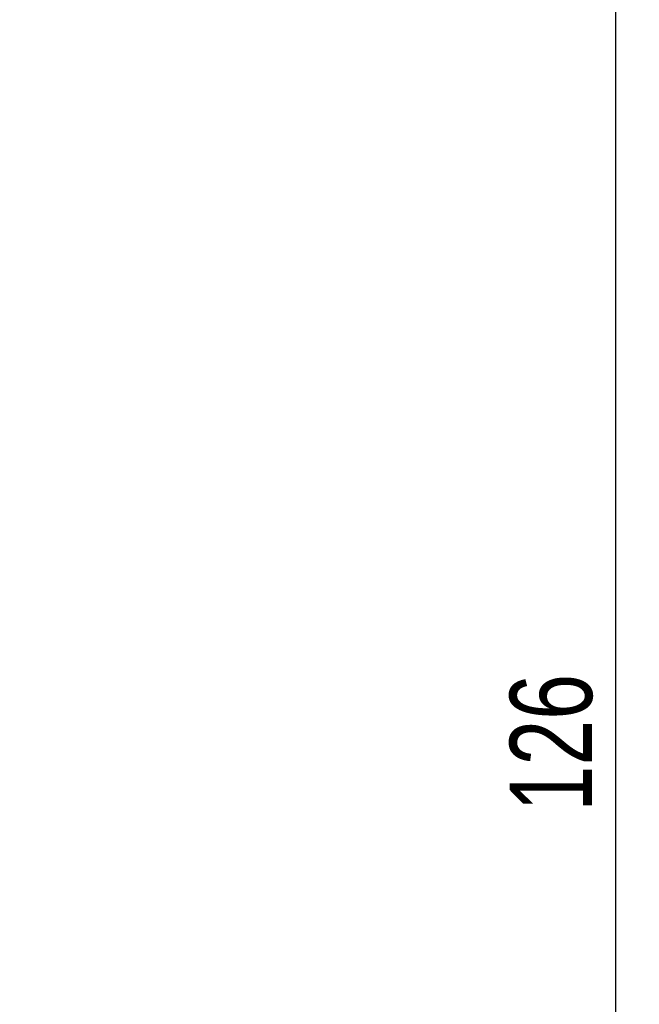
# Model space of a CAD drawing. Header units: millimetres. Extents: x 32 to 375, y 34 to 288.
# Tile 35 of 41: x 186 to 213, y 225 to 267. Entities that reach past the tile are written whole.
import ezdxf

# ---------------------------------------------------------------- set-up
doc = ezdxf.new("R2010")
doc.units = ezdxf.units.MM
doc.layers.add('FORMATO', color=179, linetype='Continuous')
doc.styles.add('SLDTEXTSTYLE0', font='TXT', dxfattribs={"width": 0.75})
doc.dimstyles.new('SLDDIMSTYLE0', dxfattribs={"dimtxt": 3.5, "dimasz": 3.302, "dimexe": 0, "dimexo": 0.0625, "dimgap": 0.875, "dimtad": 1, "dimdec": 0, "dimrnd": 1e-09, "dimzin": 12, "dimdsep": 46, "dimtxsty": 'SLDTEXTSTYLE0', "dimsah": 1, "dimcen": 0.09, "dimadec": 0, "dimazin": 3, "dimtfac": 1, "dimtdec": 0, "dimtofl": 0, "dimtmove": 0, "dimatfit": 3, "dimfxl": 0, "dimfrac": 2, "dimtolj": 1, "dimtzin": 12, "dimarcsym": 0})

# ---------------------------------------------------------------- blocks, each defined once
blk = doc.blocks.new('_D')
at = {"layer": 'FORMATO'}
for p, q in [((171.726, 287.582), (212.719, 287.582)), ((211.719, 161.573), (211.719, 287.582)), ((202.334, 161.573), (212.719, 161.573))]:
    blk.add_line(p, q, dxfattribs=at)
for points in [[(211.719, 287.582), (211.211, 284.28), (212.227, 284.28)], [(211.719, 161.573), (212.227, 164.875), (211.211, 164.875)]]:
    blk.add_solid(points, dxfattribs=at)
at = {"layer": 'FORMATO', "insert": (207.207, 232.908), "char_height": 3.5, "attachment_point": 1, "rotation": 90, "style": 'SLDTEXTSTYLE0'}
blk.add_mtext('126', dxfattribs=at)

msp = doc.modelspace()

# ---------------------------------------------------------------- dimensions: what is measured, and where the dimension line sits
at = {"layer": 'FORMATO'}
dim = msp.add_linear_dim(base=(211.718711, 287.581549), p1=(201.333683, 161.573321), p2=(170.726312, 287.581549), angle=90, dimstyle='SLDDIMSTYLE0', dxfattribs=at)
dim.commit()
dim.dimension.update_dxf_attribs({"geometry": '_D', "text_midpoint": (211.718711, 236.787038), "dimtype": 160})

doc.saveas('drawing.dxf')
